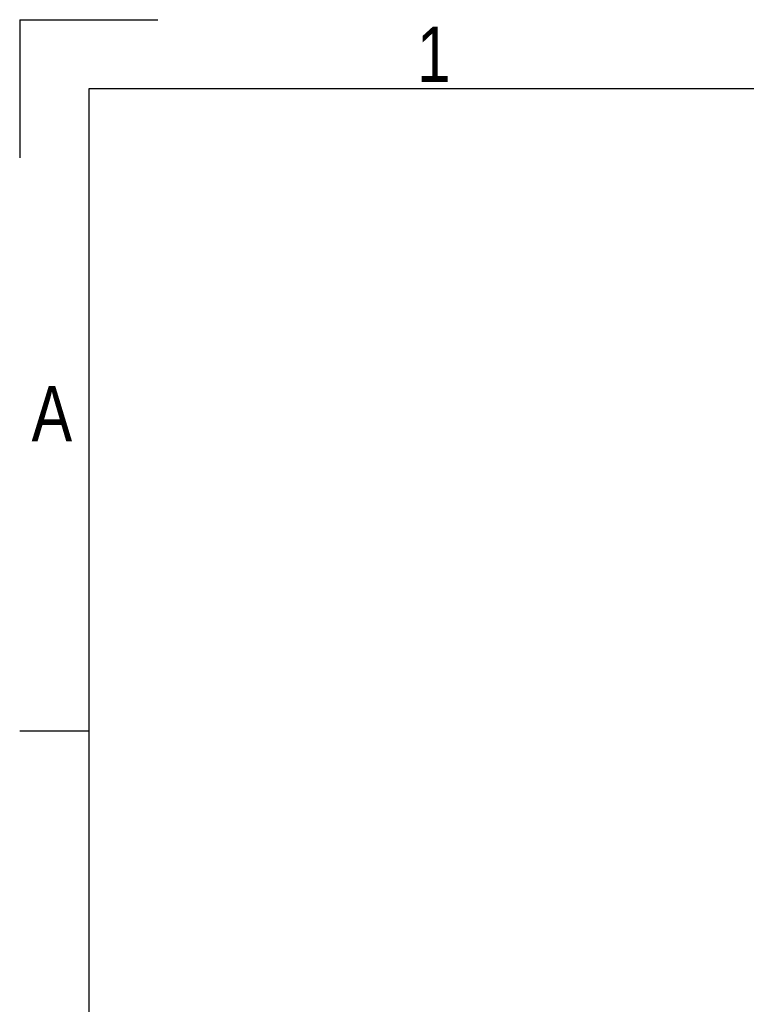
# Model space of a CAD drawing. Header units: millimetres. Extents: x 0 to 420, y 0 to 297.
# Tile 4 of 11: x 0 to 54, y 223 to 297. Entities that reach past the tile are written whole.
import ezdxf

# ---------------------------------------------------------------- set-up
doc = ezdxf.new("R2010")
doc.units = ezdxf.units.MM
doc.layers.add('CARTIGLIO', color=140, linetype='Continuous')
doc.styles.add('SLDTEXTSTYLE2', font='TXT', dxfattribs={"width": 0.821468})

msp = doc.modelspace()

# ---------------------------------------------------------------- linework, layer by layer
at = {"layer": 'CARTIGLIO', "linetype": 'Continuous'}
for p, q in [((0.0059, 296.9968), (0.0059, 286.6484)), ((0.0059, 296.9968), (10.3543, 296.9968)), ((414.8274, 291.8226), (5.1801, 291.8226)), ((5.1801, 291.8226), (5.1801, 5.171)), ((5.1801, 243.7024), (0.0059, 243.7024))]:
    msp.add_line(p, q, dxfattribs=at)

# ---------------------------------------------------------------- texts
at = {"layer": 'CARTIGLIO', "char_height": 4.1394, "attachment_point": 2, "style": 'SLDTEXTSTYLE2'}
for s, insert in [('1', (31.0075, 296.4629)), ('A', (2.4139, 269.5569))]:
    msp.add_mtext(s, dxfattribs=dict(at, insert=insert))

doc.saveas('drawing.dxf')
